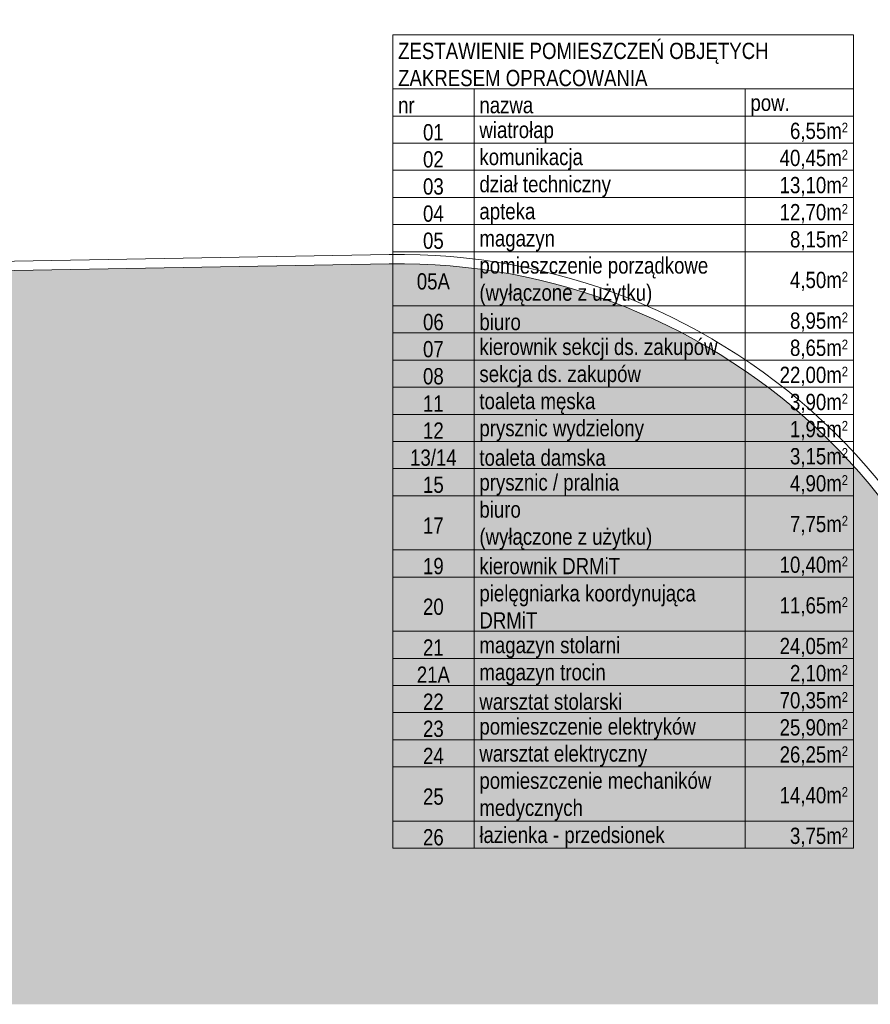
# Model space of a CAD drawing. Header units: millimetres. Extents: x -37445 to 120667, y -123620 to 254214.
# Tile 5 of 219: x 16410 to 30142, y -123620 to -107733. Entities that reach past the tile are written whole.
import ezdxf

# ---------------------------------------------------------------- set-up
doc = ezdxf.new("R2010")
doc.units = ezdxf.units.MM
for name, color, linetype, lineweight in [('xref', 8, 'Continuous', 13), ('xref_ACAD-LSN_dyspozytornia_PW_rzuty_12$0$A hatch', 8, 'Continuous', 5), ('xref_ACAD-LSN_dyspozytornia_PW_rzuty_12$0$A opis pom', 8, 'Continuous', 9)]:
    doc.layers.add(name, color=color, linetype=linetype, lineweight=lineweight)
doc.styles.add('xref_ACAD-LSN_dyspozytornia_PW_rzuty_12$0$STYL ASA', font='ARIALN.TTF')

# ---------------------------------------------------------------- blocks, each defined once
blk = doc.blocks.new('xref_ACAD-LSN_dyspozytornia_PW_rzuty_12')
at = {"layer": 'xref_ACAD-LSN_dyspozytornia_PW_rzuty_12$0$A hatch', "transparency": 33554495}
h = blk.add_hatch(dxfattribs=at)
h.set_pattern_fill('GRASS', color=256, scale=4)
h.set_pattern_definition([(90, (0, -10000), (-71.84205, 71.84205), [19.05, -124.6341]), (45, (0, -10000), (-71.84205, 71.84205), [19.05, -82.55]), (135, (0, -10000), (-71.84205, -71.84205), [19.05, -82.55])])
edge = h.paths.add_edge_path()
edge.add_spline(control_points=[(73831.5, 78934.7), (73821.4, 78950.9), (73811.2, 78967.1), (73777.9, 79019.7), (73754.3, 79055.7), (73718.4, 79105.4), (73707.4, 79120), (73684.5, 79148.7), (73672.7, 79162.8), (73654.4, 79183.4), (73648.1, 79190.1), (73632.7, 79206.4), (73623.4, 79215.8), (73602.5, 79235.9), (73590.9, 79246.5), (73522.6, 79306.1), (73459.4, 79350), (73322.2, 79426.9), (73248.2, 79459.9), (73070, 79523.2), (72963.1, 79549.8), (72743.3, 79584.7), (72630.3, 79593.1), (72404.9, 79591.7), (72292.4, 79581.9), (72113.1, 79551), (72044.1, 79535), (71910.9, 79495.5), (71846.7, 79472), (71725, 79417.5), (71667.5, 79386.5), (71560.8, 79317.1), (71511.7, 79278.7), (71449.3, 79219.1), (71431.8, 79201), (71407, 79172.8), (71399, 79163.2), (71383.4, 79143.8), (71375.9, 79133.9), (71359, 79110.8), (71349.9, 79097.5), (71316.2, 79045.2), (71294.2, 79004.5), (71248.1, 78905.3), (71225.8, 78845.3), (71186.7, 78721.6), (71169.7, 78657.8), (71142.4, 78545.8), (71131.5, 78498.1), (71120.5, 78450.3)], knot_values=[0, 0, 0, 0, 57.207065, 57.207065, 187.181956, 187.181956, 242.95388, 242.95388, 298.725803, 298.725803, 326.611765, 326.611765, 366.532108, 366.532108, 413.640335, 413.640335, 636.601339, 636.601339, 859.562342, 859.562342, 1147.4948, 1147.4948, 1435.427258, 1435.427258, 1723.359715, 1723.359715, 1909.892427, 1909.892427, 2096.425139, 2096.425139, 2282.95785, 2282.95785, 2469.490562, 2469.490562, 2547.228377, 2547.228377, 2586.097284, 2586.097284, 2624.966192, 2624.966192, 2675.594063, 2675.594063, 2819.436148, 2819.436148, 3012.724073, 3012.724073, 3206.011998, 3206.011998, 3347.114496, 3347.114496, 3347.114496, 3347.114496], degree=3, periodic=0)
edge.add_line((71120.5, 78450.3), (73831.5, 78934.7))
h.paths.add_polyline_path([(69699.2, 79521.8), (65252.1, 79442.8), (65252.1, 78327.2), (70701.7, 78327.2), (70701.7, 78536.9, 0.419422)])
h.paths.add_polyline_path([(66521.6, 80689.2), (65352.7, 80689.2), (65352.7, 80659.2), (65323.2, 80659.2), (65323.2, 80689.2), (65229.9, 80689.2), (65239.6, 80142.7), (66521.6, 80165.5)])
edge = h.paths.add_edge_path()
edge.add_line((67744.6, 80689.2), (68718.7, 80689.2))
edge.add_line((68718.7, 80689.2), (68718.7, 80265.3))
edge.add_arc((68483.7, 80265.3), 235, -15.0402, 0, ccw=False)
edge.add_line((68710.7, 80204.3), (67744.6, 80187.2))
edge.add_line((67744.6, 80187.2), (67744.6, 80689.2))
edge = h.paths.add_edge_path()
edge.add_line((69340.2, 80689.2), (69815.7, 80689.2))
edge.add_line((69815.7, 80689.2), (69815.7, 80223.9))
edge.add_line((69815.7, 80223.9), (69350.6, 80215.7))
edge.add_arc((69575.2, 80284.7), 235, 180, 197.0741, ccw=False)
edge.add_line((69340.2, 80284.7), (69340.2, 80689.2))
edge = h.paths.add_edge_path()
edge.add_line((70216.7, 80539.2), (71051.7, 80539.2))
edge.add_line((71051.7, 80539.2), (71051.7, 80689.2))
edge.add_line((71051.7, 80689.2), (71234.7, 80689.2))
edge.add_line((71234.7, 80689.2), (71234.7, 80313))
edge.add_arc((71169.7, 80313), 65, 271.0169, 360, ccw=False)
edge.add_line((71170.8, 80248), (70216.7, 80231.1))
edge.add_line((70216.7, 80231.1), (70216.7, 80539.2))
edge = h.paths.add_edge_path()
edge.add_line((72662.7, 80689.2), (72890.7, 80689.2))
edge.add_line((72890.7, 80689.2), (72890.7, 80659.2))
edge.add_line((72890.7, 80659.2), (72903.7, 80659.2))
edge.add_line((72903.7, 80659.2), (72901.8, 80108.7))
edge.add_arc((72897.7, 80343.7), 235, 180, 271.0169, ccw=False)
edge.add_line((72662.7, 80343.7), (72662.7, 80689.2))
at = {"layer": 'xref_ACAD-LSN_dyspozytornia_PW_rzuty_12$0$A hatch'}
for points in [[(65251.8, 79457.8), (69698.9, 79536.8, -0.419422), (70716.7, 78536.9), (70716.7, 78327.2)], [(65252.1, 79442.8), (69699.2, 79521.8, -0.419422), (70701.7, 78536.9), (70701.7, 78327.2)]]:
    blk.add_lwpolyline(points, format="xyb", dxfattribs=at)
at = {"layer": 'xref_ACAD-LSN_dyspozytornia_PW_rzuty_12$0$A opis pom', "linetype": 'Continuous', "lineweight": 9}
for p, q in [((69704.8, 79891.6), (69704.8, 78579.1)), ((70448.6, 79891.6), (69704.8, 79891.6)), ((70448.6, 78579.1), (70448.6, 79891.6)), ((69704.8, 79804.1), (70448.6, 79804.1)), ((69836.1, 78579.1), (69836.1, 79804.1)), ((70273.6, 78579.1), (70273.6, 79804.1)), ((69704.8, 79760.4), (70448.6, 79760.4)), ((69704.8, 79716.6), (70448.6, 79716.6)), ((69704.8, 79672.9), (70448.6, 79672.9)), ((69704.8, 79629.1), (70448.6, 79629.1)), ((69704.8, 79585.4), (70448.6, 79585.4)), ((69704.8, 79541.6), (70448.6, 79541.6)), ((69704.8, 79454.1), (70448.6, 79454.1)), ((69704.8, 79410.4), (70448.6, 79410.4)), ((69704.8, 79366.6), (70448.6, 79366.6)), ((69704.8, 79322.9), (70448.6, 79322.9)), ((69704.8, 79279.1), (70448.6, 79279.1)), ((69704.8, 79235.4), (70448.6, 79235.4)), ((69704.8, 79191.6), (70448.6, 79191.6)), ((69704.8, 79147.9), (70448.6, 79147.9)), ((69704.8, 79060.4), (70448.6, 79060.4)), ((69704.8, 79016.6), (70448.6, 79016.6)), ((69704.8, 78929.1), (70448.6, 78929.1)), ((69704.8, 78885.4), (70448.6, 78885.4)), ((69704.8, 78841.6), (70448.6, 78841.6)), ((69704.8, 78797.9), (70448.6, 78797.9)), ((69704.8, 78754.1), (70448.6, 78754.1)), ((69704.8, 78710.4), (70448.6, 78710.4)), ((69704.8, 78622.9), (70448.6, 78622.9)), ((69704.8, 78579.1), (70448.6, 78579.1))]:
    blk.add_line(p, q, dxfattribs=at)
at = {"layer": 'xref_ACAD-LSN_dyspozytornia_PW_rzuty_12$0$A opis pom', "linetype": 'Continuous', "lineweight": 9, "char_height": 26.25, "style": 'xref_ACAD-LSN_dyspozytornia_PW_rzuty_12$0$STYL ASA'}
for s, insert, width, attachment_point in [('ZESTAWIENIE POMIESZCZEŃ OBJĘTYCH ZAKRESEM OPRACOWANIA', (69713.6, 79843.5), 726.25, 4), ('nr', (69713.6, 79777.9), 113.75, 4), ('nazwa', (69844.8, 79777.9), 420, 4), ('pow.', (70282.3, 79777.9), 157.5, 4), ('wiatrołap', (69844.8, 79734.1), 420, 4), ('01', (69770.5, 79734.1), 113.75, 5), ('6,55m{\\H.6x\\A2;2}', (70439.8, 79734.1), 157.5, 6), ('02', (69770.5, 79690.4), 113.75, 5), ('komunikacja', (69844.8, 79690.4), 420, 4), ('40,45m{\\H.6x\\A2;2}', (70439.8, 79690.4), 157.5, 6), ('03', (69770.5, 79646.6), 113.75, 5), ('dział techniczny', (69844.8, 79646.6), 420, 4), ('13,10m{\\H.6x\\A2;2}', (70439.8, 79646.6), 157.5, 6), ('04', (69770.5, 79602.9), 113.75, 5), ('apteka', (69844.8, 79602.9), 420, 4), ('12,70m{\\H.6x\\A2;2}', (70439.8, 79602.9), 157.5, 6), ('05', (69770.5, 79559.1), 113.75, 5), ('magazyn', (69844.8, 79559.1), 420, 4), ('8,15m{\\H.6x\\A2;2}', (70439.8, 79559.1), 157.5, 6), ('pomieszczenie porządkowe^M^J(wyłączone z użytku)', (69844.8, 79493.5), 420, 4), ('05A', (69770.5, 79493.5), 113.75, 5), ('4,50m{\\H.6x\\A2;2}', (70439.8, 79493.5), 157.5, 6), ('06', (69770.5, 79427.9), 113.75, 5), ('biuro', (69844.8, 79427.9), 420, 4), ('8,95m{\\H.6x\\A2;2}', (70439.8, 79427.9), 157.5, 6), ('kierownik sekcji ds. zakupów', (69844.8, 79384.1), 420, 4), ('07', (69770.5, 79384.1), 113.75, 5), ('8,65m{\\H.6x\\A2;2}', (70439.8, 79384.1), 157.5, 6), ('08', (69770.5, 79340.4), 113.75, 5), ('sekcja ds. zakupów', (69844.8, 79340.4), 420, 4), ('22,00m{\\H.6x\\A2;2}', (70439.8, 79340.4), 157.5, 6), ('11', (69770.5, 79296.6), 113.75, 5), ('toaleta męska', (69844.8, 79296.6), 420, 4), ('3,90m{\\H.6x\\A2;2}', (70439.8, 79296.6), 157.5, 6), ('12', (69770.5, 79252.9), 113.75, 5), ('prysznic wydzielony', (69844.8, 79252.9), 420, 4), ('1,95m{\\H.6x\\A2;2}', (70439.8, 79252.9), 157.5, 6), ('13/14', (69770.5, 79209.1), 113.75, 5), ('toaleta damska', (69844.8, 79209.1), 420, 4), ('3,15m{\\H.6x\\A2;2}', (70439.8, 79209.1), 157.5, 6), ('15', (69770.5, 79165.4), 113.75, 5), ('prysznic / pralnia', (69844.8, 79165.4), 420, 4), ('4,90m{\\H.6x\\A2;2}', (70439.8, 79165.4), 157.5, 6), ('biuro^M^J(wyłączone z użytku)', (69844.8, 79099.7), 420, 4), ('17', (69770.5, 79099.7), 113.75, 5), ('7,75m{\\H.6x\\A2;2}', (70439.8, 79099.7), 157.5, 6), ('19', (69770.5, 79034.1), 113.75, 5), ('kierownik DRMiT', (69844.8, 79034.1), 420, 4), ('10,40m{\\H.6x\\A2;2}', (70439.8, 79034.1), 157.5, 6), ('pielęgniarka koordynująca DRMiT', (69844.8, 78968.5), 420, 4), ('20', (69770.5, 78968.5), 113.75, 5), ('11,65m{\\H.6x\\A2;2}', (70439.8, 78968.5), 157.5, 6), ('21', (69770.5, 78902.9), 113.75, 5), ('magazyn stolarni', (69844.8, 78902.9), 420, 4), ('24,05m{\\H.6x\\A2;2}', (70439.8, 78902.9), 157.5, 6), ('21A', (69770.5, 78859.1), 113.75, 5), ('magazyn trocin', (69844.8, 78859.1), 420, 4), ('2,10m{\\H.6x\\A2;2}', (70439.8, 78859.1), 157.5, 6), ('22', (69770.5, 78815.4), 113.75, 5), ('warsztat stolarski', (69844.8, 78815.4), 420, 4), ('70,35m{\\H.6x\\A2;2}', (70439.8, 78815.4), 157.5, 6), ('pomieszczenie elektryków', (69844.8, 78771.6), 420, 4), ('23', (69770.5, 78771.6), 113.75, 5), ('25,90m{\\H.6x\\A2;2}', (70439.8, 78771.6), 157.5, 6), ('24', (69770.5, 78727.9), 113.75, 5), ('warsztat elektryczny', (69844.8, 78727.9), 420, 4), ('26,25m{\\H.6x\\A2;2}', (70439.8, 78727.9), 157.5, 6), ('pomieszczenie mechaników medycznych', (69844.8, 78662.2), 420, 4), ('25', (69770.5, 78662.2), 113.75, 5), ('14,40m{\\H.6x\\A2;2}', (70439.8, 78662.2), 157.5, 6), ('26', (69770.5, 78596.6), 113.75, 5), ('łazienka - przedsionek', (69844.8, 78596.6), 420, 4), ('3,75m{\\H.6x\\A2;2}', (70439.8, 78596.6), 157.5, 6)]:
    blk.add_mtext(s, dxfattribs=dict(at, insert=insert, width=width, attachment_point=attachment_point))

msp = doc.modelspace()

# ---------------------------------------------------------------- block references
at = {"layer": 'xref', "xscale": 10, "yscale": 10, "zscale": 10}
msp.add_blockref('xref_ACAD-LSN_dyspozytornia_PW_rzuty_12', (-674617, -906892), dxfattribs=at)

doc.saveas('drawing.dxf')
